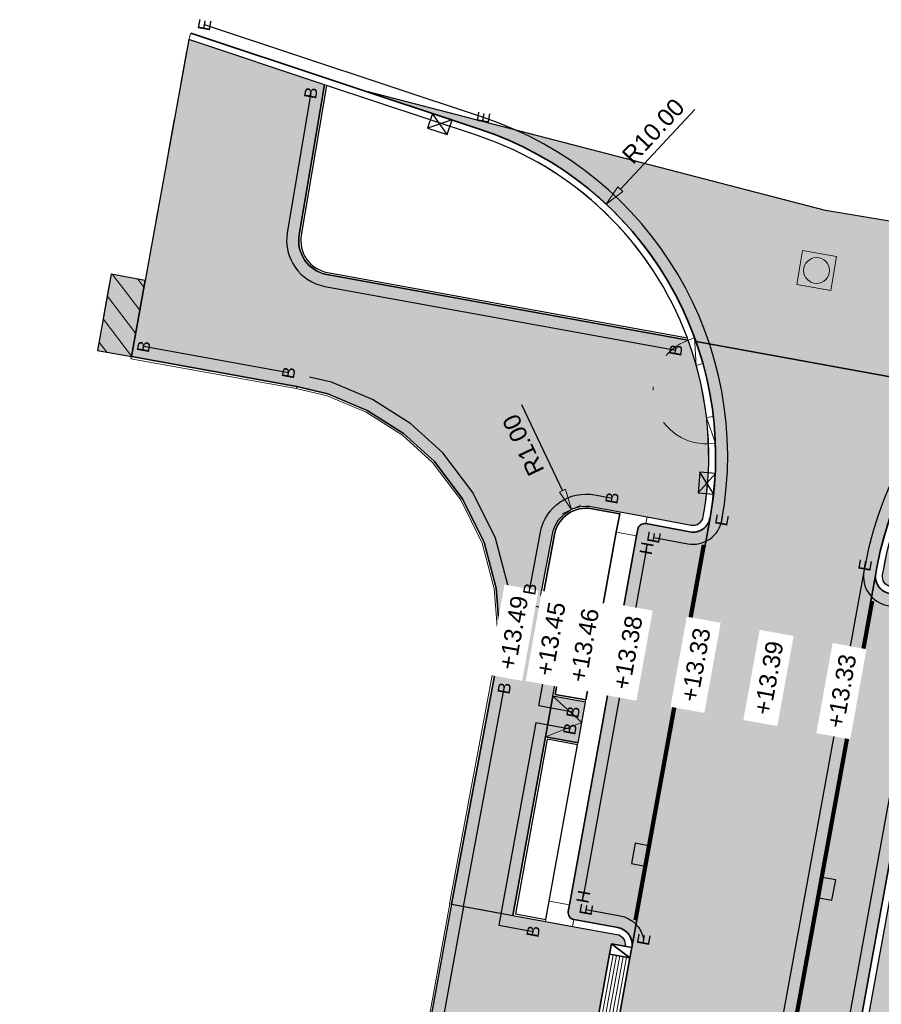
# Model space of a CAD drawing. Header units: metres. Extents: x 131295 to 132236, y 397710 to 398702.
# Tile 101 of 127: x 131640 to 131665, y 398459 to 398487. Entities that reach past the tile are written whole.
import ezdxf
from ezdxf.enums import TextEntityAlignment as Align

# ---------------------------------------------------------------- set-up
doc = ezdxf.new("R2010")
doc.units = ezdxf.units.M
for name, pattern in [('AL-BANDVERLAGING', [5, 1.5, -1, 0, -1, 1.5]), ('AL-MATERIAALS', [2, 1, -1]), ('MA-1-3', [4, 1, -3])]:
    doc.linetypes.add(name, pattern=pattern)
doc.layers.get('Defpoints').update_dxf_attribs({"color": 128})
for name, color, linetype, lineweight in [('N-IE-markering 1 - 3 streep 0.10', 255, 'MA-1-3', 18), ('N-IE-te stellen putdeksel', 190, 'Continuous', 18), ('N-KO-bandverlaging', 1, 'AL-BANDVERLAGING', 18), ('N-KO-inritband 600x300x200 mm', 110, 'Continuous', 35), ('N-KO-inritband streklagen', 8, 'Continuous', 5), ('N-KO-opsluitband 60x200mm', 2, 'Continuous', 25), ('N-KO-opsluitband achterkant', 8, 'Continuous', 5), ('N-KO-streklaag bss achterkant', 8, 'Continuous', 5), ('N-KO-tekst banden', 1, 'Continuous', 18), ('N-KO-trottoirband 180-200x250mm', 3, 'Continuous', 35), ('N-KO-trottoirband 580-600x250mm', 3, 'Continuous', 35), ('N-KO-trottoirband achterkant', 8, 'Continuous', 5), ('N-KO-verloopband', 1, 'Continuous', 18), ('N-RI-straatkolk', 7, 'Continuous', 25), ('N-RI-trottoirkolk', 7, 'Continuous', 25), ('N-VH-afschotrichting', 250, 'Continuous', 18), ("N-VH-arcering 'MAT' grijs 252", 252, 'Continuous', 18), ("N-VH-arcering 'MAT' grijs 254", 254, 'Continuous', 18), ('N-VH-arcering herstraten', 1, 'Continuous', 18), ('X-AL-maatvoering', 1, 'Continuous', 18), ('X-AL-materiaalscheiding', 1, 'AL-MATERIAALS', 18), ('X-AL-planhoogte', 190, 'Continuous', 25)]:
    doc.layers.add(name, color=color, linetype=linetype, lineweight=lineweight)
doc.layers.add("N-VH-arcering 'MAT' kleur 1 (heiderood)", color=7, linetype='Continuous', lineweight=18, true_color=0xd98c8c)
doc.layers.add("N-VH-arcering 'MAT' kleur 5 (roodbruin)", color=7, linetype='Continuous', lineweight=18, true_color=0xc5a6a0)
for name, color, linetype, plot in [('X-AL-contourlijnen', 30, 'Continuous', False), ('X-AL-hulplijn bandenlijnnummers', 30, 'Continuous', False), ('X-AL-hulplijn hoogtetekst', 190, 'Continuous', False)]:
    doc.layers.add(name, color=color, linetype=linetype, plot=plot)
doc.styles.add('CS Annotative', font='arial.ttf')
doc.dimstyles.new('CS Annotative', dxfattribs={"dimtxt": 2.5, "dimasz": 3, "dimexe": 0.18, "dimexo": 0.0625, "dimgap": 1, "dimtad": 1, "dimzin": 0, "dimdsep": 46, "dimtxsty": 'CS Annotative', "dimblk": 'CS Dimensionpijl', "dimcen": 0, "dimse1": 1, "dimse2": 1, "dimclrd": 256, "dimclre": 256, "dimclrt": 2, "dimadec": 0, "dimazin": 0, "dimtm": 1e-09, "dimtfac": 1, "dimtofl": 0, "dimtmove": 1, "dimatfit": 3, "dimfxl": 1, "dimtfillclr": 256, "dimtolj": 1, "dimtzin": 0, "dimarcsym": 0})

# ---------------------------------------------------------------- blocks, each defined once
blk = doc.blocks.new('*U63')
for p, q in [((0.6685919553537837, -2.620207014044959), (-1.415046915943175, 0.4976366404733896)), ((1.415046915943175, -0.4976366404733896), (-2.161501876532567, -1.624933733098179))]:
    blk.add_line(p, q)
blk.add_lwpolyline([(1.415046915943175, -0.4976366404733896), (-1.415046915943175, 0.4976366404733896), (-2.161501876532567, -1.624933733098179), (0.6685919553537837, -2.620207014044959)], close=True)
blk = doc.blocks.new('*U66')
for p, q in [((-2.38522175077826, -1.27405541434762), (0.1458888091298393, 1.492888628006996)), ((-0.1458888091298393, -1.492888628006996), (-2.093444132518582, 1.711721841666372))]:
    blk.add_line(p, q)
blk.add_lwpolyline([(-0.1458888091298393, -1.492888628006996), (0.1458888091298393, 1.492888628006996), (-2.093444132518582, 1.711721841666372), (-2.38522175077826, -1.27405541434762)], close=True)
blk = doc.blocks.new('*U125')
blk.add_lwpolyline([(1.910961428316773, -1.913302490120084), (2.501110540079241, 1.028078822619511), (0.2950745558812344, 1.470690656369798), (-0.2950745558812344, -1.470690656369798)], close=True)
blk.add_solid([(1.910961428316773, -1.913302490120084), (-0.2950745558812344, -1.470690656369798), (1.910961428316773, -1.913302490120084), (2.501110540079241, 1.028078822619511)])
blk = doc.blocks.new('*U126')
blk.add_lwpolyline([(-1.912181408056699, 1.912083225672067), (-2.500454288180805, -1.029673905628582), (-0.2941364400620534, -1.470878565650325), (0.2941364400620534, 1.470878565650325)], close=True)
blk.add_solid([(-1.912181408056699, 1.912083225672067), (0.2941364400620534, 1.470878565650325), (-1.912181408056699, 1.912083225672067), (-2.500454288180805, -1.029673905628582)])
blk = doc.blocks.new('CS Dimensionpijl')
h = blk.add_hatch(color=256)
h.dxf.hatch_style = 1
h.paths.add_polyline_path([(-1, -0.1666666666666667), (0, 0), (-1, 0.1666666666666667)])
at = {"flags": 128}
blk.add_lwpolyline([(0, 0.5), (0, -0.5)], dxfattribs=at)
blk.add_lwpolyline([(-1, -0.1666666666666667), (0, 0), (-1, 0.1666666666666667)], close=True, dxfattribs=at)
blk = doc.blocks.new('*D184')
at = {"layer": 'Defpoints', "color": 0, "transparency": 16777216}
for p in [(131656.9613742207, 398481.8115406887), (131650.1331794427, 398474.5056693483)]:
    blk.add_point(p, dxfattribs=at)
at = {"layer": 'X-AL-maatvoering', "lineweight": -2, "transparency": 16777216}
blk.add_line((131659.5315421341, 398484.5615085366), (131657.3710659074, 398482.2498929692), dxfattribs=at)
at = {"layer": 'X-AL-maatvoering', "lineweight": -2, "transparency": 16777216, "xscale": 0.6000000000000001, "yscale": 0.6000000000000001, "zscale": 0.6000000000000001, "rotation": 226.9356381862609}
blk.add_blockref('CS Dimensionpijl', (131656.9613742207, 398481.8115406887), dxfattribs=at)
at = {"layer": 'X-AL-maatvoering', "color": 2, "transparency": 16777216, "insert": (131658.3235234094, 398483.9357553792), "char_height": 0.5, "attachment_point": 5, "rotation": 46.935638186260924, "style": 'CS Annotative'}
blk.add_mtext('\\A1;R10.00', dxfattribs=at)
blk = doc.blocks.new('*D317')
at = {"layer": 'Defpoints', "color": 0, "transparency": 16777216}
for p in [(131655.9494347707, 398472.9603986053), (131656.3796814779, 398472.0576812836)]:
    blk.add_point(p, dxfattribs=at)
at = {"layer": 'X-AL-maatvoering', "lineweight": -2, "transparency": 16777216}
blk.add_line((131654.4971105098, 398476.0075765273), (131655.6912881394, 398473.5020260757), dxfattribs=at)
at = {"layer": 'X-AL-maatvoering', "lineweight": -2, "transparency": 16777216, "xscale": 0.6000000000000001, "yscale": 0.6000000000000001, "zscale": 0.6000000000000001, "rotation": 295.4830704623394}
blk.add_blockref('CS Dimensionpijl', (131655.9494347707, 398472.9603986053), dxfattribs=at)
at = {"layer": 'X-AL-maatvoering', "color": 2, "transparency": 16777216, "insert": (131654.5541332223, 398474.829730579), "char_height": 0.5, "attachment_point": 5, "rotation": 115.4830704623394, "style": 'CS Annotative'}
blk.add_mtext('\\A1;R1.00', dxfattribs=at)
blk = doc.blocks.new('CS te stellen put(deksel)')
at = {"flags": 128}
blk.add_lwpolyline([(-0.5, -0.5), (0.5, -0.5), (0.5, 0.5), (-0.5000000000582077, 0.5), (-0.5, -0.5)], close=True, dxfattribs=at)
blk.add_circle((0.0001273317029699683, 0.0003214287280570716), 0.3749999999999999)

msp = doc.modelspace()

# ---------------------------------------------------------------- hatches: boundary and pattern name
at = {"layer": "N-VH-arcering 'MAT' grijs 252"}
h = msp.add_hatch(color=256, dxfattribs=at)
h.dxf.hatch_style = 1
edge = h.paths.add_edge_path()
edge.add_line((131675.4692052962, 398479.4489156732), (131677.4539999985, 398479.2860000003))
edge.add_line((131677.4539999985, 398479.2860000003), (131663.325, 398481.637))
edge.add_line((131663.325, 398481.637), (131656.24, 398483.469))
edge.add_line((131656.24, 398483.469), (131650.0516931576, 398485.0700242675))
edge.add_line((131650.0516931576, 398485.0700242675), (131653.2856119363, 398483.9957783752))
edge.add_arc((131650.1331794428, 398474.5056693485), 9.999999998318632, 19.415861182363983, 71.62450084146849, ccw=False)
edge.add_line((131659.5644861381, 398477.8298916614), (131667.4295973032, 398476.3997562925))
edge.add_arc((131674.6511377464, 398469.4824335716), 9.999999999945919, 85.30757435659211, 136.2326098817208, ccw=False)
at = {"layer": "N-VH-arcering 'MAT' grijs 254"}
h = msp.add_hatch(color=256, dxfattribs=at)
h.dxf.hatch_style = 1
edge = h.paths.add_edge_path()
edge.add_line((131659.3371462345, 398477.8712295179), (131648.8563412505, 398479.7769838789))
edge.add_arc((131649.035240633, 398480.7608512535), 0.9999999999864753, 170.4372039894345, 259.6943414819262, ccw=False)
edge.add_line((131648.0491365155, 398480.9269797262), (131648.7826287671, 398485.280837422))
edge.add_line((131648.7826287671, 398485.280837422), (131644.8454406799, 398486.5886959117))
edge.add_line((131644.8454406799, 398486.5886959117), (131643.5783902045, 398479.6061997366))
edge.add_line((131643.5783902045, 398479.6061997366), (131643.1798418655, 398477.3931751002))
edge.add_line((131643.1798418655, 398477.3931751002), (131647.977021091, 398476.5291575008))
edge.add_line((131647.977021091, 398476.5291575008), (131648.8803923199, 398476.3171871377))
edge.add_line((131648.8803923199, 398476.3171871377), (131650.0190084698, 398475.8348790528))
edge.add_line((131650.0190084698, 398475.8348790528), (131651.0796566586, 398475.1615413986))
edge.add_line((131651.0796566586, 398475.1615413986), (131651.96382519, 398474.3622660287))
edge.add_line((131651.96382519, 398474.3622660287), (131652.7916451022, 398473.271018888))
edge.add_line((131652.7916451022, 398473.271018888), (131653.4195980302, 398472.0051127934))
edge.add_line((131653.4195980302, 398472.0051127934), (131653.7694878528, 398470.6794609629))
edge.add_line((131653.7694878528, 398470.6794609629), (131653.8669927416, 398469.4501504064))
edge.add_line((131653.8669927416, 398469.4501504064), (131653.7126024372, 398468.1355247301))
edge.add_line((131653.7126024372, 398468.1355247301), (131652.473309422, 398461.5121247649))
edge.add_line((131652.473309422, 398461.5121247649), (131654.2531116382, 398461.1835360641))
edge.add_line((131654.2531116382, 398461.1835360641), (131655.1969866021, 398466.3667838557))
edge.add_line((131655.1969866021, 398466.3667838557), (131655.411996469, 398467.5473645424))
edge.add_line((131655.411996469, 398467.5473645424), (131655.9145190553, 398470.3133421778))
edge.add_line((131655.9145190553, 398470.3133421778), (131655.065778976, 398470.4712506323))
edge.add_line((131655.065778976, 398470.4712506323), (131655.3967371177, 398472.2416138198))
edge.add_arc((131656.3796814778, 398472.0576812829), 1.000005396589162, 79.4609083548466, 169.401154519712, ccw=False)
edge.add_line((131656.5625888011, 398473.0408169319), (131657.3610700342, 398472.8922591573))
edge.add_line((131657.3610700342, 398472.8922591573), (131658.1475735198, 398472.7459298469))
edge.add_line((131658.1475735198, 398472.7459298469), (131659.4245301, 398472.5083515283))
edge.add_arc((131659.479403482, 398472.8032908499), 0.3000004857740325, 259.4606378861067, 349.7585798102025)
edge.add_arc((131650.1331794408, 398474.5056693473), 9.80000000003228, 349.6794644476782, 380.0856514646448)
h = msp.add_hatch(color=256, dxfattribs=at)
h.dxf.hatch_style = 1
h.paths.add_polyline_path([(131643.5783902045, 398479.6061997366), (131642.5943401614, 398479.7840928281), (131642.1956743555, 398477.5704159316), (131643.1798418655, 398477.3931751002)])
h = msp.add_hatch(color=256, dxfattribs=at)
h.dxf.hatch_style = 1
edge = h.paths.add_edge_path()
edge.add_line((131679.2609287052, 398478.9370112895), (131682.330943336, 398478.6850187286))
edge.add_arc((131680.3376469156, 398478.8486322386), 2.000000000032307, 346.5559763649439, 355.307574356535, ccw=False)
edge.add_line((131682.2828419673, 398478.3836416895), (131681.5562276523, 398473.8310712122))
edge.add_line((131681.5562276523, 398473.8310712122), (131681.1614561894, 398471.6605256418))
edge.add_line((131681.1614561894, 398471.6605256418), (131679.1300000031, 398472.0299999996))
edge.add_line((131679.13, 398472.0300000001), (131679.1396229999, 398472.0892232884))
edge.add_line((131679.1396229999, 398472.0892232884), (131673.0924652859, 398473.071806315))
edge.add_arc((131672.4509319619, 398469.1235870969), 4.000000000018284, 80.77085318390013, 169.6549933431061)
edge.add_line((131668.515954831, 398469.8418871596), (131657.7293747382, 398410.7510584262))
edge.add_line((131657.7293747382, 398410.7510584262), (131662.4061241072, 398408.4884143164))
edge.add_line((131662.4061241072, 398408.4884143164), (131666.053013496, 398407.2383461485))
edge.add_line((131666.053013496, 398407.2383461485), (131664.8896248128, 398403.8628068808))
edge.add_line((131664.8896248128, 398403.8628068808), (131657.3319358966, 398406.4625285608))
edge.add_arc((131658.8932673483, 398411.0014980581), 4.800000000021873, 169.6549933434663, 251.0176188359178, ccw=False)
edge.add_line((131654.1712947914, 398411.8634581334), (131654.7427023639, 398414.993731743))
edge.add_arc((131655.0378256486, 398414.9398592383), 0.2999999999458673, 79.65499334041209, 169.6549933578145, ccw=False)
edge.add_line((131655.0916981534, 398415.2349825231), (131656.6656890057, 398414.947662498))
edge.add_line((131656.6656890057, 398414.947662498), (131666.7937198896, 398470.4308400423))
edge.add_line((131666.7937198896, 398470.4308400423), (131665.2197290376, 398470.7181600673))
edge.add_arc((131665.2736015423, 398471.0132833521), 0.299999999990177, 169.6549933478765, 259.6549933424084, ccw=False)
edge.add_line((131664.9784782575, 398471.0671558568), (131665.010443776, 398471.2422687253))
edge.add_arc((131674.6511377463, 398469.4824335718), 9.79999999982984, 135.4562889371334, 169.6549933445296, ccw=False)
edge.add_line((131667.6665256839, 398476.3566749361), (131677.4980062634, 398474.5689890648))
edge.add_arc((131677.6769056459, 398475.5528564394), 0.9999999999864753, 259.6943414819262, 350.4402725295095)
edge.add_line((131678.6630186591, 398475.3867807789), (131679.2609287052, 398478.9370112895))
h = msp.add_hatch(color=256, dxfattribs=at)
h.dxf.hatch_style = 1
h.paths.add_polyline_path([(131656.3552237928, 398467.3756018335), (131655.4119724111, 398467.5473689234), (131655.1969866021, 398466.3667838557), (131656.1404867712, 398466.1949714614)])
h = msp.add_hatch(color=256, dxfattribs=at)
h.dxf.hatch_style = 1
edge = h.paths.add_edge_path()
edge.add_line((131656.5202640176, 398457.1114825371), (131656.4665175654, 398456.8163362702))
edge.add_line((131656.4665175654, 398456.8163362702), (131656.8600459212, 398456.744674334))
edge.add_arc((131656.5648996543, 398456.7984207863), 0.3000000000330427, 259.6794644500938, 349.6794644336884, ccw=False)
edge.add_line((131656.511153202, 398456.5032745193), (131655.2321860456, 398456.7361758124))
edge.add_line((131655.2321860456, 398456.7361758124), (131654.5041585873, 398456.8687503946))
edge.add_line((131654.5041585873, 398456.8687503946), (131654.5742290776, 398457.253539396))
edge.add_line((131654.5742290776, 398457.253539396), (131653.5707317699, 398457.4362773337))
edge.add_line((131653.5707317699, 398457.4362773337), (131651.7971510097, 398457.7592482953))
edge.add_line((131651.7971510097, 398457.7592482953), (131652.4800316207, 398461.5108837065))
edge.add_line((131652.4800316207, 398461.5108837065), (131654.2531116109, 398461.1835360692))
edge.add_line((131654.2531116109, 398461.1835360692), (131655.1975796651, 398461.0115474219))
edge.add_line((131655.1975796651, 398461.0115474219), (131655.9846363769, 398460.8682235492))
edge.add_line((131655.9846363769, 398460.8682235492), (131657.2636035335, 398460.6353222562))
edge.add_arc((131657.2098570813, 398460.3401759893), 0.2999999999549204, -10.320535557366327, 79.67946445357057, ccw=False)
edge.add_line((131657.5050033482, 398460.2864295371), (131657.1114749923, 398460.3580914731))
edge.add_line((131657.1114749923, 398460.3580914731), (131657.0577285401, 398460.0629452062))
edge.add_line((131657.0577285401, 398460.0629452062), (131656.5202640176, 398457.1114825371))
at = {"layer": "N-VH-arcering 'MAT' kleur 1 (heiderood)"}
h = msp.add_hatch(color=256, dxfattribs=at)
h.dxf.hatch_style = 1
edge = h.paths.add_edge_path()
edge.add_line((131664.7817294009, 398471.10307086), (131664.8136949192, 398471.2781837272))
edge.add_arc((131674.6511377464, 398469.4824335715), 9.999999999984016, 136.23260988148, 169.6549933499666, ccw=False)
edge.add_line((131667.4295973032, 398476.3997562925), (131659.5644861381, 398477.8298916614))
edge.add_arc((131650.1331794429, 398474.5056693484), 9.99999999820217, -10.320535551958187, 19.41586118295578, ccw=False)
edge.add_line((131659.9713883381, 398472.7141209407), (131657.7017675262, 398460.2505985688))
edge.add_line((131657.7017675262, 398460.2505985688), (131657.6480210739, 398459.9554523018))
edge.add_line((131657.6480210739, 398459.9554523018), (131657.1105565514, 398457.0039896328))
edge.add_line((131657.1105565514, 398457.0039896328), (131657.0568100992, 398456.7088433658))
edge.add_line((131657.0568100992, 398456.7088433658), (131649.8010390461, 398416.8640973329))
edge.add_line((131649.8010390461, 398416.8640973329), (131649.6303829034, 398415.9269466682))
edge.add_line((131649.6303829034, 398415.9269466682), (131654.5459535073, 398415.0296467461))
edge.add_line((131654.5459535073, 398415.0296467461), (131664.7817294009, 398471.10307086))
at = {"layer": "N-VH-arcering 'MAT' kleur 5 (roodbruin)"}
h = msp.add_hatch(color=256, dxfattribs=at)
h.dxf.hatch_style = 1
edge = h.paths.add_edge_path()
edge.add_arc((131659.4794035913, 398472.8032903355), 0.500000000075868, 259.4605993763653, 349.67946444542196, ccw=False)
edge.add_line((131659.3879477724, 398472.3117256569), (131658.1109911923, 398472.5493039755))
edge.add_arc((131658.0744088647, 398472.3526781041), 0.2000000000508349, 79.46059938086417, 169.4605993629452)
edge.add_line((131657.8777829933, 398472.3892604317), (131657.8412006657, 398472.1926345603))
edge.add_line((131657.8412006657, 398472.1926345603), (131655.8953651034, 398461.4943470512))
edge.add_line((131655.8953651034, 398461.4943470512), (131655.8595341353, 398461.2975828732))
edge.add_arc((131656.0562983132, 398461.2617519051), 0.1999999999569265, 169.6794644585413, 259.679464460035)
edge.add_line((131656.0204673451, 398461.0649877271), (131657.2994345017, 398460.8320864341))
edge.add_arc((131657.2098570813, 398460.3401759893), 0.500000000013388, -10.320535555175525, 79.67946444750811, ccw=False)
edge.add_line((131657.7017675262, 398460.2505985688), (131659.9713140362, 398472.7137129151))
h = msp.add_hatch(color=256, dxfattribs=at)
h.dxf.hatch_style = 1
edge = h.paths.add_edge_path()
edge.add_arc((131666.2702262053, 398470.0689638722), 0.2500000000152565, 349.654993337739, 439.6549933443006)
edge.add_line((131666.3151199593, 398470.3148999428), (131665.1838140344, 398470.5214112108))
edge.add_arc((131665.2736015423, 398471.0132833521), 0.499999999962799, 169.6549933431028, 259.6549933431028, ccw=False)
edge.add_line((131664.7817294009, 398471.10307086), (131654.5459535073, 398415.0296467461))
edge.add_arc((131655.0378256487, 398414.9398592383), 0.5000000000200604, 79.65499334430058, 169.6549933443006, ccw=False)
edge.add_line((131655.1276131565, 398415.4317313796), (131656.2589190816, 398415.2252201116))
edge.add_arc((131656.3038128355, 398415.4711561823), 0.2500000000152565, 259.6549933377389, 349.6549933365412)
edge.add_line((131656.5497489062, 398415.4262624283), (131666.516162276, 398470.0240701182))
at = {"layer": 'N-VH-arcering herstraten'}
h = msp.add_hatch(dxfattribs=at)
h.set_pattern_fill('CS-HERSTRATEN', color=256, angle=262.33)
h.set_pattern_definition([(307.33, (0, 0), (0.3975780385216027, 0.3032024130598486), [])])
h.paths.add_polyline_path([(131643.5783902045, 398479.6061997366), (131642.5943401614, 398479.7840928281), (131642.1956743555, 398477.5704159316), (131643.1798418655, 398477.3931751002)])

# ---------------------------------------------------------------- linework, layer by layer
at = {"layer": 'N-IE-markering 1 - 3 streep 0.10', "const_width": 0.1, "flags": 128}
for points in [[(131659.7788734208, 398471.9360219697), (131657.7959003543, 398461.0466130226)], [(131664.6872566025, 398470.307096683), (131654.738800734, 398415.8076634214)]]:
    msp.add_lwpolyline(points, dxfattribs=at)
at = {"layer": 'N-KO-bandverlaging', "flags": 128}
msp.add_lwpolyline([(131659.9266303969, 398474.8638848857, -0.8541495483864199), (131659.3371462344, 398477.8712295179)], format="xyb", dxfattribs=at)
at = {"layer": 'N-KO-inritband 600x300x200 mm'}
msp.add_lwpolyline([(131657.1114749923, 398460.3580914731), (131657.7017675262, 398460.2505985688), (131657.6480210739, 398459.9554523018), (131657.0577285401, 398460.0629452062)], close=True, dxfattribs=at)
at = {"layer": 'N-KO-inritband 600x300x200 mm', "flags": 128}
msp.add_lwpolyline([(131657.1114749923, 398460.3580914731), (131657.6480210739, 398459.9554523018)], dxfattribs=at)
at = {"layer": 'N-KO-inritband 600x300x200 mm'}
for points in [[(131657.0577285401, 398460.0629452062), (131656.5202640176, 398457.1114825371)], [(131657.1105565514, 398457.0039896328), (131657.6480210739, 398459.9554523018)]]:
    msp.add_lwpolyline(points, dxfattribs=at)
at = {"layer": 'N-KO-inritband streklagen'}
for points in [[(131657.1561106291, 398460.0450297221), (131656.6186461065, 398457.093567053)], [(131657.254492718, 398460.027114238), (131656.7170281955, 398457.0756515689)], [(131657.352874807, 398460.0091987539), (131656.8154102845, 398457.0577360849)], [(131657.451256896, 398459.9912832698), (131656.9137923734, 398457.0398206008)], [(131657.5496389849, 398459.9733677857), (131657.0121744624, 398457.0219051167)]]:
    msp.add_lwpolyline(points, dxfattribs=at)
at = {"layer": 'N-KO-opsluitband 60x200mm', "flags": 128}
for points in [[(131648.7826287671, 398485.2808374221), (131648.0491365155, 398480.9269797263, 0.4104211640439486), (131648.8563412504, 398479.7769838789), (131659.3371462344, 398477.8712295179)], [(131656.3564404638, 398467.3753802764), (131655.411996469, 398467.5473645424), (131655.9145190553, 398470.3133421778), (131655.065778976, 398470.4712506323), (131655.3967371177, 398472.2416138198, -0.4139081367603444), (131656.5625888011, 398473.0408169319), (131657.3612953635, 398472.8922172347)], [(131653.8661973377, 398469.4433775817, 0.0004617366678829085), (131653.8665047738, 398469.4563025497)], [(131639.94, 398420.9899999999), (131642.4884515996, 398420.534516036, 0.4132799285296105), (131645.3878920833, 398422.5478184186), (131652.4800316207, 398461.5108837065)]]:
    msp.add_lwpolyline(points, format="xyb", dxfattribs=at)
for points in [[(131652.4732579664, 398461.5118497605), (131653.7126024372, 398468.1355247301), (131653.8669927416, 398469.4501504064), (131653.7694878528, 398470.6794609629), (131653.4195980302, 398472.0051127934), (131652.7916451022, 398473.271018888), (131651.96382519, 398474.3622660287), (131651.0796566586, 398475.1615413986), (131650.0190084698, 398475.8348790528), (131648.8803923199, 398476.3171871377), (131647.977021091, 398476.5291575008), (131643.1798418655, 398477.3931751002)], [(131656.1414546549, 398466.1947952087), (131655.1969866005, 398466.366783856), (131654.2531116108, 398461.1835360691), (131655.1975796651, 398461.0115474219)]]:
    msp.add_lwpolyline(points, dxfattribs=at)
at = {"layer": 'N-KO-opsluitband achterkant', "flags": 128}
for points in [[(131648.8402496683, 398485.2616968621), (131648.1083027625, 398480.9170120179, 0.4104211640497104), (131648.8670752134, 398479.8360159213), (131659.3129755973, 398477.9366083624)], [(131656.3671897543, 398467.4344095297), (131655.4817509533, 398467.5956488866), (131655.9842326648, 398470.3614015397), (131655.1357923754, 398470.5192542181), (131655.4557153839, 398472.2305882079, -0.413908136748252), (131656.5516144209, 398472.9818291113), (131657.3503206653, 398472.8332294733)], [(131639.9505564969, 398421.0490640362), (131642.4990080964, 398420.5935800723, 0.413279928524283), (131645.3288620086, 398422.5585631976), (131652.421001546, 398461.5216284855), (131652.4800316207, 398461.5108837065)]]:
    msp.add_lwpolyline(points, format="xyb", dxfattribs=at)
for points in [[(131647.9633147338, 398476.4707440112), (131643.1692074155, 398477.3341250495), (131643.1798418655, 398477.3931751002)], [(131652.4732579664, 398461.5118497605), (131652.4142816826, 398461.5228859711), (131653.6530119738, 398468.1425230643)], [(131656.1307053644, 398466.1357659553), (131655.2452665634, 398466.2970053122), (131654.3228901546, 398461.231816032), (131655.2083289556, 398461.0705766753)]]:
    msp.add_lwpolyline(points, dxfattribs=at)
at = {"layer": 'N-KO-streklaag bss achterkant', "flags": 128}
msp.add_lwpolyline([(131653.7126024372, 398468.1355247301), (131653.6530119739, 398468.1425230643), (131653.8067140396, 398469.4512884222), (131653.7101012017, 398470.6693522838), (131653.3631398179, 398471.9839089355), (131652.7404152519, 398473.2392750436), (131651.9194200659, 398474.3215257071), (131651.0431992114, 398475.1136164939), (131649.9910386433, 398475.7815659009), (131648.8617028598, 398476.2599429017), (131647.9633147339, 398476.4707440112), (131647.977021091, 398476.5291575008)], dxfattribs=at)
at = {"layer": 'N-KO-trottoirband 180-200x250mm'}
for points in [[(131658.1109911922, 398472.5493039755), (131659.3879477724, 398472.3117256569, 0.4153328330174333), (131659.9713140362, 398472.7137129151), (131659.9713883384, 398472.7141209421, 0.3736113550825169), (131653.2856119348, 398483.9957783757), (131644.908490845, 398486.778497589)], [(131682.347304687, 398478.8843483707), (131675.4692052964, 398479.4489156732, 0.3856043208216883), (131664.8136949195, 398471.2781837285), (131664.7817294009, 398471.1030708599, 0.4142135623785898), (131665.1838140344, 398470.5214112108), (131666.3151199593, 398470.3148999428, -0.4142135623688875), (131666.516162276, 398470.0240701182), (131656.5497489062, 398415.4262624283, -0.4142135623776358), (131656.2589190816, 398415.2252201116), (131655.1276131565, 398415.4317313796, 0.4142135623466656), (131654.5459535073, 398415.0296467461), (131653.9745459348, 398411.8993731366, 0.370718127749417), (131657.2668804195, 398406.2734048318), (131664.8244562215, 398403.6737220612)], [(131656.0204673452, 398461.0649877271), (131657.2994345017, 398460.8320864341, -0.4142135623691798), (131657.7017675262, 398460.2505985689, -0.4142135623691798)]]:
    msp.add_lwpolyline(points, format="xyb", dxfattribs=at)
at = {"layer": 'N-KO-trottoirband 580-600x250mm', "flags": 128}
for points in [[(131658.1109911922, 398472.5493039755, 0.4142135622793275), (131657.8777829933, 398472.3892604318), (131657.8412006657, 398472.1926345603)], [(131656.020467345, 398461.0649877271, -0.4142135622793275), (131655.8595341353, 398461.2975828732), (131655.8953651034, 398461.4943470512)]]:
    msp.add_lwpolyline(points, format="xyb", dxfattribs=at)
msp.add_lwpolyline([(131657.8412006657, 398472.1926345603), (131655.8953651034, 398461.4943470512)], dxfattribs=at)
at = {"layer": 'N-KO-trottoirband achterkant'}
for points in [[(131658.1475735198, 398472.7459298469), (131659.4245301, 398472.5083515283, 0.4153328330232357), (131659.7745498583, 398472.7495438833), (131659.7746241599, 398472.7499519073, 0.373611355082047), (131653.2225632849, 398483.8059761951), (131644.8454421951, 398486.5886954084), (131644.908490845, 398486.778497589)], [(131664.8244562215, 398403.6737220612), (131664.8895116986, 398403.8628457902), (131657.3319358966, 398406.4625285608, -0.3707181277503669), (131654.1712947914, 398411.8634581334), (131654.7427023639, 398414.993731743, -0.414213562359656), (131655.0916981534, 398415.2349825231), (131656.6656890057, 398414.947662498), (131666.7937198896, 398470.4308400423), (131665.2197290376, 398470.7181600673, -0.4142135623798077), (131664.9784782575, 398471.0671558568), (131665.010443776, 398471.2422687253, -0.3856043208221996), (131675.4528439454, 398479.2495860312), (131682.330943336, 398478.6850187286), (131682.347304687, 398478.8843483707), (131682.330943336, 398478.6850187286)], [(131655.9846363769, 398460.8682235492), (131657.2636035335, 398460.6353222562, -0.4142135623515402), (131657.5050033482, 398460.2864295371), (131657.5050033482, 398460.2864295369)]]:
    msp.add_lwpolyline(points, format="xyb", dxfattribs=at)
at = {"layer": 'N-KO-trottoirband achterkant', "flags": 128}
for points in [[(131658.1109911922, 398472.5493039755), (131658.1475735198, 398472.7459298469), (131657.3610700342, 398472.8922591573), (131657.2513230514, 398472.3023815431), (131657.8412006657, 398472.1926345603)], [(131656.020467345, 398461.0649877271), (131655.9846363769, 398460.8682235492), (131655.1975796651, 398461.0115474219), (131655.3050725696, 398461.6018399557), (131655.8953651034, 398461.4943470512)]]:
    msp.add_lwpolyline(points, dxfattribs=at)
at = {"layer": 'N-KO-trottoirband achterkant'}
msp.add_lwpolyline([(131655.3050725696, 398461.6018399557), (131657.2513230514, 398472.3023815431)], dxfattribs=at)
at = {"layer": 'N-KO-verloopband', "flags": 128}
for points in [[(131659.3371462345, 398477.8712295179), (131659.5249822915, 398477.9399144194), (131659.5727274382, 398477.1390955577), (131659.7653712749, 398477.1928389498)], [(131659.9266303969, 398474.8638848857), (131660.1264967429, 398474.8711954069), (131659.8683799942, 398475.6307783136), (131660.0670575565, 398475.6537397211)]]:
    msp.add_lwpolyline(points, dxfattribs=at)
at = {"layer": 'N-VH-afschotrichting', "ltscale": 2}
msp.add_lwpolyline([(131655.1969866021, 398466.3667838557), (131656.2489475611, 398466.7850877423), (131655.4119724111, 398467.5473689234)], dxfattribs=at)
at = {"layer": 'X-AL-contourlijnen', "flags": 128}
for points in [[(131659.3371462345, 398477.8712295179), (131648.8563412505, 398479.7769838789, -0.4104211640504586), (131648.0491365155, 398480.9269797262), (131648.7826287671, 398485.280837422), (131644.8454406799, 398486.5886959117), (131643.5783902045, 398479.6061997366), (131643.1798418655, 398477.3931751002), (131647.977021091, 398476.5291575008), (131648.8803923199, 398476.3171871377), (131650.0190084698, 398475.8348790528), (131651.0796566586, 398475.1615413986), (131651.96382519, 398474.3622660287), (131652.7916451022, 398473.271018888), (131653.4195980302, 398472.0051127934), (131653.7694878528, 398470.6794609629), (131653.8669927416, 398469.4501504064), (131653.7126024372, 398468.1355247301), (131652.473309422, 398461.5121247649), (131654.2531116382, 398461.1835360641), (131655.1969866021, 398466.3667838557), (131655.411996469, 398467.5473645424), (131655.9145190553, 398470.3133421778), (131655.065778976, 398470.4712506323), (131655.3967371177, 398472.2416138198, -0.413908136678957), (131656.5625888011, 398473.0408169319), (131657.3610700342, 398472.8922591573), (131658.1475735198, 398472.7459298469), (131659.4245301, 398472.5083515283, 0.4157374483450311), (131659.7746241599, 398472.7499519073, 0.1334559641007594)], [(131653.2225632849, 398483.8059761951), (131648.8402496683, 398485.261696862), (131648.1083027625, 398480.9170120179, 0.4104211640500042), (131648.8670752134, 398479.8360159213), (131659.3129755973, 398477.9366083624, 0.2268793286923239)], [(131675.4692052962, 398479.4489156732), (131677.4539999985, 398479.2860000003), (131663.325, 398481.637), (131656.24, 398483.469), (131650.0516931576, 398485.0700242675), (131653.2856119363, 398483.9957783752, -0.2318272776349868), (131659.5644861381, 398477.8298916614), (131667.4295973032, 398476.3997562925, -0.2259330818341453)], [(131664.7817294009, 398471.10307086), (131664.8136949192, 398471.2781837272, -0.1468753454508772), (131667.4295973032, 398476.3997562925), (131659.5644861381, 398477.8298916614, -0.130482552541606), (131659.9713883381, 398472.7141209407), (131657.7017675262, 398460.2505985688), (131657.6480210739, 398459.9554523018), (131657.1105565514, 398457.0039896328), (131657.0568100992, 398456.7088433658), (131649.8010390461, 398416.8640973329), (131649.6303829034, 398415.9269466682), (131654.5459535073, 398415.0296467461)], [(131657.2513230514, 398472.3023815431), (131657.3500953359, 398472.8332713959), (131656.5516142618, 398472.9818291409, 0.4139607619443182), (131655.4556842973, 398472.2304220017), (131655.1357923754, 398470.5192542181), (131655.9842326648, 398470.3614015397), (131655.4817509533, 398467.5956488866), (131656.3659606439, 398467.434633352)], [(131656.5516142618, 398472.9818291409), (131657.3500953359, 398472.8332713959), (131657.2513230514, 398472.3023815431), (131656.3659606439, 398467.434633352), (131655.4817509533, 398467.5956488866), (131655.9842326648, 398470.3614015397), (131655.1357923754, 398470.5192542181), (131655.4556842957, 398472.2304219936, -0.4139607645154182)], [(131659.9713140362, 398472.7137129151, -0.4153328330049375), (131659.3879477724, 398472.3117256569), (131658.1109911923, 398472.5493039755, 0.4142135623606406), (131657.8777829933, 398472.3892604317), (131657.8412006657, 398472.1926345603), (131655.8953651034, 398461.4943470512), (131655.8595341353, 398461.2975828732, 0.41421356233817), (131656.0204673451, 398461.0649877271), (131657.2994345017, 398460.8320864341, -0.414213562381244), (131657.7017675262, 398460.2505985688)], [(131666.516162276, 398470.0240701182, 0.4142135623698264), (131666.3151199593, 398470.3148999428), (131665.1838140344, 398470.5214112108, -0.414213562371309), (131664.7817294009, 398471.10307086), (131654.5459535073, 398415.0296467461, -0.4142135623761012), (131655.1276131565, 398415.4317313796), (131656.2589190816, 398415.2252201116, 0.4142135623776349), (131656.5497489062, 398415.4262624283)], [(131656.5202640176, 398457.1114825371), (131656.4665175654, 398456.8163362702), (131656.8600459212, 398456.744674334, -0.414213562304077), (131656.511153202, 398456.5032745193), (131655.2321860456, 398456.7361758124), (131654.5041585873, 398456.8687503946), (131654.5742290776, 398457.253539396), (131653.5707317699, 398457.4362773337), (131651.7971510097, 398457.7592482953), (131652.4800316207, 398461.5108837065), (131654.2531116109, 398461.1835360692), (131655.1975796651, 398461.0115474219), (131655.9846363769, 398460.8682235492), (131657.2636035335, 398460.6353222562, -0.4142135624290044), (131657.5050033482, 398460.2864295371), (131657.1114749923, 398460.3580914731), (131657.0577285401, 398460.0629452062)]]:
    msp.add_lwpolyline(points, format="xyb", close=True, dxfattribs=at)
for points in [[(131643.5783902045, 398479.6061997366), (131642.5943401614, 398479.7840928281), (131642.1956743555, 398477.5704159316), (131643.1798418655, 398477.3931751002)], [(131656.3552237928, 398467.3756018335), (131655.4119724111, 398467.5473689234), (131655.1969866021, 398466.3667838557), (131656.1404867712, 398466.1949714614)], [(131656.12974992, 398466.1359399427), (131655.2452665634, 398466.2970053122), (131654.3228901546, 398461.231816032), (131655.2083289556, 398461.0705766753), (131655.3050725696, 398461.6018399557)]]:
    msp.add_lwpolyline(points, close=True, dxfattribs=at)
msp.add_lwpolyline([(131656.6656890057, 398414.947662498), (131666.7937198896, 398470.4308400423), (131665.2197290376, 398470.7181600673, -0.4142135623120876), (131664.9784782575, 398471.0671558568), (131665.010443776, 398471.2422687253, -0.1503374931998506), (131667.6665256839, 398476.3566749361), (131677.4980062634, 398474.5689890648, 0.4180318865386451), (131678.6630186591, 398475.3867807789), (131679.2609287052, 398478.9370112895), (131682.330943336, 398478.6850187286, -0.03820462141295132), (131682.2828419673, 398478.3836416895), (131681.5562276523, 398473.8310712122), (131681.1614561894, 398471.6605256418), (131679.1300000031, 398472.0299999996), (131679.13, 398472.0300000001), (131679.1396229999, 398472.0892232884), (131673.0924652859, 398473.071806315, 0.4085207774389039), (131668.515954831, 398469.8418871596), (131657.7293747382, 398410.7510584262)], format="xyb", dxfattribs=at)
at = {"layer": 'X-AL-hulplijn bandenlijnnummers'}
for points in [[(131658.3419109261, 398472.1503352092), (131659.3239286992, 398471.9676303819, 0.4153328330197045), (131660.3156513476, 398472.6510087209), (131660.3157256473, 398472.6514167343, 0.3736113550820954), (131653.395947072, 398484.3279321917), (131645.3035292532, 398487.0160784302)], [(131682.0769425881, 398479.2577172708), (131675.4978376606, 398479.7977425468, 0.3856043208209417), (131664.4693844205, 398471.3410349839), (131664.437418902, 398471.1659221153, 0.414213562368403), (131665.120962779, 398470.1771007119), (131666.1538942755, 398469.9885469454), (131656.2233959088, 398415.5874881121), (131655.190464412, 398415.7760418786, 0.4142135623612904), (131654.2016430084, 398415.0924980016), (131653.6302354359, 398411.962224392, 0.3707181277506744), (131657.1530333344, 398405.9424383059), (131664.4269235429, 398403.4403387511)], [(131656.3783178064, 398461.3555785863), (131657.362138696, 398461.1764237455, -0.3142339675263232), (131658.0471961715, 398460.4863377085, -0.3142339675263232)]]:
    msp.add_lwpolyline(points, format="xyb", dxfattribs=at)
at = {"layer": 'X-AL-hulplijn bandenlijnnummers', "flags": 128}
for points in [[(131648.3876537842, 398485.0431511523), (131647.7040000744, 398480.9851246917, 0.4104211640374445), (131648.7937264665, 398479.4326302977), (131658.9793712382, 398477.5805457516)], [(131655.9985900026, 398467.0847894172), (131655.0050953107, 398467.2657058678), (131655.5078563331, 398470.0329959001), (131654.6573674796, 398470.1912297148), (131655.0526972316, 398472.305929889, -0.4139081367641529), (131656.6266060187, 398473.3849125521), (131657.1303756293, 398473.2911860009)]]:
    msp.add_lwpolyline(points, format="xyb", dxfattribs=at)
for points in [[(131647.7438118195, 398476.9267923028), (131643.5371313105, 398477.6844554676)], [(131654.0952051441, 398468.3926534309), (131654.2186185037, 398469.4435119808), (131654.1159099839, 398470.7384282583), (131653.7489376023, 398472.1288019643), (131653.0904858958, 398473.4561913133), (131652.2228550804, 398474.5999179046), (131651.292325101, 398475.4411033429), (131650.1821657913, 398476.1458724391), (131648.9894141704, 398476.6511118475), (131648.3490422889, 398476.801371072)], [(131658.1318670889, 398471.8348454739), (131656.2933997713, 398461.7268731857)], [(131652.8172876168, 398461.4474789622), (131654.0014571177, 398467.7762713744)], [(131655.9090125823, 398466.5928789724), (131654.9153534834, 398466.7738253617), (131653.8460701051, 398460.901902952), (131654.839729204, 398460.7209565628)], [(131645.7514780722, 398422.5908633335), (131652.8243737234, 398461.4482058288)]]:
    msp.add_lwpolyline(points, dxfattribs=at)
at = {"layer": 'X-AL-hulplijn hoogtetekst'}
msp.add_lwpolyline([(131682.3759370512, 398479.2331752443), (131675.4978376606, 398479.7977425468, 0.3856043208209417), (131664.4693844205, 398471.3410349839), (131664.437418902, 398471.1659221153, 0.414213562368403), (131665.120962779, 398470.1771007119), (131666.1538942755, 398469.9885469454), (131656.2233959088, 398415.5874881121), (131655.190464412, 398415.7760418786, 0.4142135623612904), (131654.2016430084, 398415.0924980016), (131653.6302354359, 398411.962224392, 0.3707181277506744), (131657.1530333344, 398405.9424383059), (131664.7106091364, 398403.3427555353)], format="xyb", dxfattribs=at)
at = {"layer": 'X-AL-hulplijn hoogtetekst', "flags": 128}
for points in [[(131664.437418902, 398471.1659221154), (131654.2016430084, 398415.0924980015)], [(131645.697754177, 398422.2957129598), (131652.8243737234, 398461.4482058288)]]:
    msp.add_lwpolyline(points, dxfattribs=at)
at = {"layer": 'X-AL-materiaalscheiding', "flags": 128}
for points in [[(131643.1798418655, 398477.3931751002), (131643.5783902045, 398479.6061997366), (131644.8454406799, 398486.5886959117)], [(131650.0516931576, 398485.0700242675), (131656.24, 398483.469), (131663.325, 398481.637), (131677.4539999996, 398479.2860000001)], [(131643.1798418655, 398477.3931751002), (131642.1956743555, 398477.5704159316), (131642.5943401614, 398479.7840928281), (131643.5783902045, 398479.6061997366)], [(131659.5657472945, 398477.8296623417), (131667.4295973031, 398476.3997562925)], [(131659.9713883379, 398472.7141209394), (131657.7017675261, 398460.2505985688)], [(131664.7817294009, 398471.10307086), (131654.5459535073, 398415.0296467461)], [(131655.1969866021, 398466.3667838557), (131655.4119724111, 398467.5473689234)], [(131654.2531116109, 398461.1835360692), (131652.4800316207, 398461.5108837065)], [(131657.0577285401, 398460.0629452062), (131656.5202640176, 398457.1114825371)]]:
    msp.add_lwpolyline(points, dxfattribs=at)

# ---------------------------------------------------------------- block references
at = {"layer": 'N-IE-te stellen putdeksel', "rotation": 260.4434723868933}
msp.add_blockref('CS te stellen put(deksel)', (131663.062, 398479.892), dxfattribs=at)
at = {"layer": 'N-RI-straatkolk', "xscale": 0.2, "yscale": 0.2, "zscale": 0.2, "rotation": 1}
for name, p in [('*U126', (131658.1846434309, 398462.9022902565)), ('*U125', (131663.120660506, 398462.003436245))]:
    msp.add_blockref(name, p, dxfattribs=at)
at = {"layer": 'N-RI-trottoirkolk', "xscale": 0.2, "yscale": 0.2, "zscale": 0.2, "rotation": 1}
for name, p in [('*U63', (131652.2041210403, 398484.3550289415)), ('*U66', (131660.1012285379, 398473.7069220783))]:
    msp.add_blockref(name, p, dxfattribs=at)

# ---------------------------------------------------------------- texts
at = {"layer": 'N-KO-tekst banden', "style": 'CS Annotative'}
for s, height, p in [('E', 0.3599999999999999, (131645.3035292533, 398487.0160784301)), ('B', 0.3599999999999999, (131648.3876537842, 398485.0431511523)), ('E', 0.3599999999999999, (131653.3959470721, 398484.3279321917)), ('B', 0.3599999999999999, (131643.5371313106, 398477.6844554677)), ('B', 0.3599999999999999, (131658.9793712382, 398477.5805457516)), ('B', 0.3599999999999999, (131647.7438118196, 398476.9267923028)), ('B', 0.3599999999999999, (131657.1303756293, 398473.2911860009)), ('E', 0.3599999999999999, (131660.3157256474, 398472.6514167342)), ('E', 0.3599999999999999, (131658.3419109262, 398472.1503352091)), ('H', 0.3599999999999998, (131658.1318670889, 398471.834845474)), ('E', 0.3599999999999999, (131664.4693844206, 398471.3410349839)), ('B', 0.3599999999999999, (131654.7440112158, 398470.6496276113)), ('B', 0.3599999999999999, (131654.0014571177, 398467.7762713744)), ('B', 0.3599999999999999, (131655.9985900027, 398467.0847894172)), ('B', 0.3599999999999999, (131655.9090125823, 398466.5928789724)), ('H', 0.3599999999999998, (131656.2933997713, 398461.7268731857)), ('E', 0.3599999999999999, (131656.3783178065, 398461.3555785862)), ('B', 0.3599999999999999, (131654.839729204, 398460.7209565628)), ('E', 0.3599999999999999, (131658.0471961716, 398460.4863377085))]:
    msp.add_text(s, height=height, rotation=79.70420456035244, dxfattribs=at).set_placement(p, align=Align.MIDDLE)

# ---------------------------------------------------------------- dimensions: what is measured, and where the dimension line sits
at = {"layer": 'X-AL-maatvoering'}
for center, mpoint, picture, middle in [((131650.1331794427, 398474.5056693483), (131656.9613742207, 398481.8115406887), '*D184', (131658.6561498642, 398483.6248768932)), ((131656.3796814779, 398472.0576812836), (131655.9494347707, 398472.9603986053), '*D317', (131654.5541332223, 398474.829730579))]:
    dim = msp.add_radius_dim(center=center, mpoint=mpoint, dimstyle='CS Annotative', dxfattribs=at)
    dim.commit()
    dim.dimension.update_dxf_attribs({"geometry": picture, "text_midpoint": middle})

# ---------------------------------------------------------------- next in the draw order: texts
at = {"layer": 'X-AL-planhoogte', "char_height": 0.5, "attachment_point": 5, "style": 'CS Annotative', "bg_fill": 2}
for s, insert, rotation in [('+13.49', (131654.2671522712, 398469.3849664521), 79.7630648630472), ('+13.45', (131655.3517524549, 398469.2047491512), 79.7630648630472), ('+13.38', (131657.5826297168, 398468.8078223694), 79.7630648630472), ('+13.33', (131659.5554103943, 398468.4540495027), 79.7630648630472), ('+13.39', (131661.6711850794, 398468.071953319), 79.76306487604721), ('+13.33', (131663.7869597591, 398467.6898571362), 79.7630648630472)]:
    msp.add_mtext(s, dxfattribs=dict(at, insert=insert, rotation=rotation))
at = {"layer": 'X-AL-planhoogte', "insert": (131656.3201852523, 398469.0234622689), "char_height": 0.5, "width": 2.085266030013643, "attachment_point": 5, "rotation": 79.7630648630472, "style": 'CS Annotative', "bg_fill": 2}
msp.add_mtext('+13.46', dxfattribs=at)

doc.saveas('drawing.dxf')
